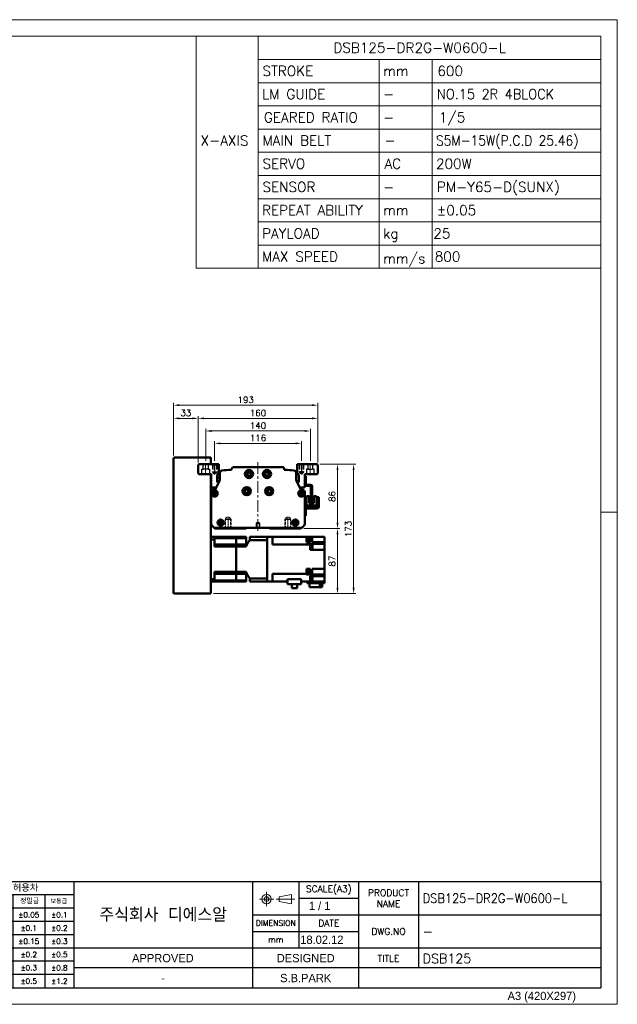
# Model space of a CAD drawing. Header units: millimetres. Extents: x 46891 to 50409, y 6223 to 9846.
# Tile 5 of 5: x 49610 to 50409, y 8529 to 9846. Entities that reach past the tile are written whole.
import ezdxf
from ezdxf.enums import TextEntityAlignment as Align

# ---------------------------------------------------------------- set-up
doc = ezdxf.new("R2010")
doc.units = ezdxf.units.MM
doc.header["$LTSCALE"] = 0.5
for name, pattern in [('CENTER', [50.8, 31.75, -6.35, 6.35, -6.35]), ('HIDDEN', [9.525, 6.35, -3.175]), ('HIDDENX2', [19.05, 12.7, -6.35])]:
    doc.linetypes.add(name, pattern=pattern)
doc.layers.get('0').update_dxf_attribs({"lineweight": 20})
for name, color, linetype, lineweight in [('1', 1, 'CENTER', 13), ('4', 4, 'Continuous', 13), ('외형선(ISO)', 7, 'Continuous', 50)]:
    doc.layers.add(name, color=color, linetype=linetype, lineweight=lineweight)
for name, color, linetype in [('2', 2, 'HIDDENX2'), ('3', 3, 'Continuous'), ('C', 1, 'CENTER')]:
    doc.layers.add(name, color=color, linetype=linetype)
doc.styles.add('ACISOGDT', font='amgdt.shx')
doc.styles.add('DSR TEXT', font='romans.shx', dxfattribs={"bigfont": 'whgtxt.shx'})
doc.styles.get("Standard").update_dxf_attribs({"font": 'romans.shx', "bigfont": 'whgtxt.shx'})
doc.dimstyles.new('DSR', dxfattribs={"dimscale": 2, "dimtxt": 3, "dimasz": 3, "dimexe": 0.5, "dimexo": 0.5, "dimgap": 0.5, "dimtad": 1, "dimdsep": 46, "dimtxsty": 'Standard', "dimcen": 2.5, "dimclrd": 4, "dimclre": 4, "dimclrt": 2, "dimadec": 0, "dimazin": 2, "dimtfac": 1, "dimtmove": 0, "dimatfit": 3, "dimfxl": 0, "dimlwd": -1, "dimlwe": -1, "dimarcsym": 0})

# ---------------------------------------------------------------- blocks, each defined once
blk = doc.blocks.new('A$C13F00394')
for p, q in [((109.11, 28.14), (105.34, 27.43)), ((105.34, 27.43), (105.34, 26.01)), ((109.11, 25.3), (109.11, 28.14)), ((-202.34, 25.67), (-191.42, 25.67)), ((-202.34, 25.3), (-191.42, 25.3)), ((105.34, 26.01), (109.11, 25.3))]:
    blk.add_line(p, q)
for radius in [1.42, 0.71]:
    blk.add_circle((101.56, 26.76), radius)
at = {"layer": '1'}
for p, q in [((103.69, 26.76), (99.44, 26.76)), ((101.56, 28.89), (101.56, 24.63)), ((104.41, 26.76), (110.04, 26.76))]:
    blk.add_line(p, q, dxfattribs=at)
at = {"layer": '3'}
for p, q in [((0, 32), (-207.68, 32)), ((0, 32), (202.32, 32)), ((0, 32), (0, 0)), ((43.43, 32), (43.43, 0)), ((97.32, 32), (97.32, 12)), ((111.32, 32), (111.32, 12)), ((129.32, 32), (129.32, 0)), ((147.32, 32), (147.32, 6)), ((202.32, 32), (202.32, 0)), ((0, 28), (25, 24)), ((43.43, 28), (0, 28)), ((25, 28), (25, 0)), ((34.7, 28), (34.7, 0)), ((111.32, 27), (129.32, 27)), ((43.43, 24), (0, 24)), ((97.32, 22), (202.32, 22)), ((43.43, 20), (0, 20)), ((43.43, 16), (0, 16)), ((97.32, 17), (129.32, 17)), ((0, 12), (129.32, 12)), ((97.32, 12), (97.32, 0)), ((129.32, 12), (202.32, 12)), ((43.43, 8), (0, 8)), ((97.32, 6), (43.43, 6)), ((129.32, 6), (97.32, 6)), ((202.32, 6), (129.32, 6)), ((43.43, 4), (0, 4)), ((0, 0), (202.32, 0))]:
    blk.add_line(p, q, dxfattribs=at)
at = {"color": 0, "style": 'DSR TEXT'}
for s, height, p in [('조립 치수 허용차', 2, (11.97, 29.02)), ('등급', 1.5, (20.77, 25.52)), ('정밀급', 1.5, (27.18, 25.37)), ('보통급', 1.3, (36.41, 25.38)), ('치수 구분', 1.5, (0.69, 24.78)), (' 0.5 초과 6 이하', 1.6, (0.56, 21.19)), (' 6 초과 30 이하', 1.6, (0.49, 17.19)), (' 30 초과 120 이하', 1.6, (0.49, 13.19)), (' 120 초과 315 이하', 1.6, (0.49, 9.19)), (' 315 초과 1000 이하', 1.6, (0.49, 5.19)), (' 1000 초과 2000 이하', 1.6, (0.49, 1.19))]:
    blk.add_text(s, height=height, dxfattribs=at).set_placement(p)
at = {"color": 7, "style": 'ACISOGDT'}
for s, p in [('APPROVED', (70.28, 8.93)), ('DESIGNED', (113.35, 8.93))]:
    blk.add_text(s, height=2.5, dxfattribs=at).set_placement(p, align=Align.MIDDLE_CENTER)
at = {"color": 7, "attachment_point": 5, "style": 'DSR TEXT'}
for s, insert, char_height in [('SCALE(A3)', (120.32, 29.5), 2), ('PRODUCT\\PNAME', (138.32, 27), 2), ('주식회사 디에스알', (70.37, 22), 4.2), ('DIMENSION', (104.32, 19.5), 1.7), ('DATE', (120.32, 19.5), 2), ('DWG.NO', (138.32, 17), 2), ('mm', (104.32, 14.5), 1.8), ('TITLE', (138.32, 8.83), 2)]:
    blk.add_mtext(s, dxfattribs=dict(at, insert=insert, char_height=char_height))
at = {"color": 0, "char_height": 1.6, "attachment_point": 5, "style": 'DSR TEXT'}
for s, insert in [('%%P0.05', (29.85, 22)), ('%%P0.1', (39.07, 22)), ('%%P0.1', (29.85, 18)), ('%%P0.2', (39.07, 18)), ('%%P0.15', (29.85, 14)), ('%%P0.3', (39.07, 14)), ('%%P0.2', (29.85, 10)), ('%%P0.5', (39.07, 10)), ('%%P0.3', (29.85, 6)), ('%%P0.8', (39.07, 6)), ('%%P0.5', (29.85, 2)), ('%%P1.2', (39.07, 2))]:
    blk.add_mtext(s, dxfattribs=dict(at, insert=insert))
at = {"layer": '4', "color": 0, "style": 'DSR TEXT'}
blk.add_text('NOTE', height=3, dxfattribs=at).set_placement((-202.39, 26.38))
blk = doc.blocks.new('A$C1C1952E1')
for p, q in [((293, 292), (293, 222)), ((311.67, 292), (311.67, 222)), ((311.67, 285), (415, 285)), ((348.18, 285), (348.18, 222)), ((364.13, 285), (364.13, 222)), ((311.67, 278), (415, 278)), ((311.67, 271), (415, 271)), ((311.67, 264), (415, 264)), ((311.67, 257), (415, 257)), ((311.67, 250), (415, 250)), ((311.67, 243), (415, 243)), ((311.67, 236), (415, 236)), ((311.67, 229), (415, 229)), ((293, 222), (415, 222))]:
    blk.add_line(p, q)
at = {"color": 1}
blk.add_lwpolyline([(0, 0), (420, 0), (420, 297), (0, 297)], close=True, dxfattribs=at)
at = {"color": 3}
blk.add_lwpolyline([(5, 5), (415, 5), (415, 292), (5, 292)], close=True, dxfattribs=at)
at = {"color": 7, "style": 'ACISOGDT'}
blk.add_text('A3 (420X297)', height=2.5, dxfattribs=at).set_placement((386.91, 1.28))
blk = doc.blocks.new('t8')
at = {"color": 2, "linetype": 'HIDDEN'}
for p, q in [((-4, 0), (-4, -12)), ((-3.4, -0.6), (-4, 0)), ((3.4, -0.6), (4, 0)), ((4, 0), (4, -12)), ((-4, -12), (4, -12)), ((-4, -12), (-3.4, -13)), ((-3.4, -0.6), (3.4, -0.6)), ((-3.4, -0.6), (-3.4, -14)), ((3.4, -0.6), (3.4, -14)), ((4, -12), (3.4, -13)), ((-3.4, -14), (3.4, -14)), ((-3.4, -14), (0, -16)), ((3.4, -14), (0, -16))]:
    blk.add_line(p, q, dxfattribs=at)
at = {"color": 1, "linetype": 'CENTER'}
blk.add_line((0, 1.4), (0, -17.1), dxfattribs=at)
blk = doc.blocks.new('*D108')
at = {"color": 1, "linetype": 'ByBlock'}
for p, q in [((49870.9, 9256.2), (49870.9, 9282.4)), ((49979.1, 9279.4), (49878.7, 9279.4)), ((49986.9, 9256.2), (49986.9, 9282.4))]:
    blk.add_line(p, q, dxfattribs=at)
at = {"color": 1}
for points in [[(49878.7, 9280.7), (49878.7, 9278.1), (49870.9, 9279.4)], [(49979.1, 9280.7), (49979.1, 9278.1), (49986.9, 9279.4)]]:
    blk.add_solid(points, dxfattribs=at)
at = {"layer": 'Defpoints', "color": 0}
for p in [(49870.9, 9279.4), (49870.9, 9252.6), (49986.9, 9252.6)]:
    blk.add_point(p, dxfattribs=at)
at = {"color": 3, "insert": (49928.9, 9286.6), "char_height": 8.4, "attachment_point": 5, "style": 'DSR TEXT'}
blk.add_mtext('116', dxfattribs=at)
blk = doc.blocks.new('*D109')
at = {"color": 1, "linetype": 'ByBlock'}
for p, q in [((49858.9, 9256), (49858.9, 9299)), ((49991.1, 9296), (49866.7, 9296)), ((49998.9, 9256), (49998.9, 9299))]:
    blk.add_line(p, q, dxfattribs=at)
at = {"color": 1}
for points in [[(49866.7, 9297.3), (49866.7, 9294.7), (49858.9, 9296)], [(49991.1, 9297.3), (49991.1, 9294.7), (49998.9, 9296)]]:
    blk.add_solid(points, dxfattribs=at)
at = {"layer": 'Defpoints', "color": 0}
for p in [(49858.9, 9296), (49858.9, 9252.4), (49998.9, 9252.4)]:
    blk.add_point(p, dxfattribs=at)
at = {"color": 3, "insert": (49928.9, 9303.2), "char_height": 8.4, "attachment_point": 5, "style": 'DSR TEXT'}
blk.add_mtext('140', dxfattribs=at)
blk = doc.blocks.new('*D110')
at = {"color": 1, "linetype": 'ByBlock'}
for p, q in [((49848.9, 9254), (49848.9, 9315.9)), ((50008.9, 9254), (50008.9, 9315.9)), ((49856.7, 9312.9), (50001.1, 9312.9))]:
    blk.add_line(p, q, dxfattribs=at)
at = {"color": 1}
for points in [[(49856.7, 9314.2), (49856.7, 9311.6), (49848.9, 9312.9)], [(50001.1, 9314.2), (50001.1, 9311.6), (50008.9, 9312.9)]]:
    blk.add_solid(points, dxfattribs=at)
at = {"layer": 'Defpoints', "color": 0}
for p in [(50008.9, 9312.9), (49848.9, 9250.4), (50008.9, 9250.4)]:
    blk.add_point(p, dxfattribs=at)
at = {"color": 3, "insert": (49928.9, 9320.1), "char_height": 8.4, "attachment_point": 5, "style": 'DSR TEXT'}
blk.add_mtext('160', dxfattribs=at)
blk = doc.blocks.new('*D111')
at = {"color": 1, "linetype": 'ByBlock'}
for p, q in [((49815.9, 9263), (49815.9, 9315.9)), ((49848.9, 9254), (49848.9, 9315.9)), ((49841.1, 9312.9), (49823.7, 9312.9))]:
    blk.add_line(p, q, dxfattribs=at)
at = {"color": 1}
for points in [[(49823.7, 9314.2), (49823.7, 9311.6), (49815.9, 9312.9)], [(49841.1, 9314.2), (49841.1, 9311.6), (49848.9, 9312.9)]]:
    blk.add_solid(points, dxfattribs=at)
at = {"layer": 'Defpoints', "color": 0}
for p in [(49815.9, 9312.9), (49815.9, 9259.4), (49848.9, 9250.4)]:
    blk.add_point(p, dxfattribs=at)
at = {"color": 3, "insert": (49832.4, 9320.1), "char_height": 8.4, "attachment_point": 5, "style": 'DSR TEXT'}
blk.add_mtext('33', dxfattribs=at)
blk = doc.blocks.new('*D112')
at = {"color": 1, "linetype": 'ByBlock'}
for p, q in [((49815.9, 9263), (49815.9, 9333.5)), ((49823.7, 9330.5), (50001.1, 9330.5)), ((50008.9, 9254), (50008.9, 9333.5))]:
    blk.add_line(p, q, dxfattribs=at)
at = {"color": 1}
for points in [[(49823.7, 9331.8), (49823.7, 9329.2), (49815.9, 9330.5)], [(50001.1, 9331.8), (50001.1, 9329.2), (50008.9, 9330.5)]]:
    blk.add_solid(points, dxfattribs=at)
at = {"layer": 'Defpoints', "color": 0}
for p in [(50008.9, 9330.5), (49815.9, 9259.4), (50008.9, 9250.4)]:
    blk.add_point(p, dxfattribs=at)
at = {"color": 3, "insert": (49912.4, 9337.7), "char_height": 8.4, "attachment_point": 5, "style": 'DSR TEXT'}
blk.add_mtext('193', dxfattribs=at)
blk = doc.blocks.new('*D113')
at = {"color": 1, "linetype": 'ByBlock'}
for p, q in [((50011.5, 9251.4), (50038.2, 9251.4)), ((50035.2, 9243.6), (50035.2, 9173.2)), ((49990, 9165.4), (50038.2, 9165.4))]:
    blk.add_line(p, q, dxfattribs=at)
at = {"color": 1}
for points in [[(50033.9, 9243.6), (50036.5, 9243.6), (50035.2, 9251.4)], [(50033.9, 9173.2), (50036.5, 9173.2), (50035.2, 9165.4)]]:
    blk.add_solid(points, dxfattribs=at)
at = {"layer": 'Defpoints', "color": 0}
for p in [(50007.9, 9251.4), (49986.4, 9165.4), (50035.2, 9165.4)]:
    blk.add_point(p, dxfattribs=at)
at = {"color": 3, "insert": (50028, 9208.4), "char_height": 8.4, "attachment_point": 5, "rotation": 90, "style": 'DSR TEXT'}
blk.add_mtext('86', dxfattribs=at)
blk = doc.blocks.new('*D114')
at = {"color": 1, "linetype": 'ByBlock'}
for p, q in [((49990, 9165.4), (50038.2, 9165.4)), ((50035.2, 9086.2), (50035.2, 9157.6)), ((49869.5, 9078.4), (50038.2, 9078.4))]:
    blk.add_line(p, q, dxfattribs=at)
at = {"color": 1}
for points in [[(50033.9, 9157.6), (50036.5, 9157.6), (50035.2, 9165.4)], [(50033.9, 9086.2), (50036.5, 9086.2), (50035.2, 9078.4)]]:
    blk.add_solid(points, dxfattribs=at)
at = {"layer": 'Defpoints', "color": 0}
for p in [(49986.4, 9165.4), (50035.2, 9165.4), (49865.9, 9078.4)]:
    blk.add_point(p, dxfattribs=at)
at = {"color": 3, "insert": (50028, 9121.9), "char_height": 8.4, "attachment_point": 5, "rotation": 90, "style": 'DSR TEXT'}
blk.add_mtext('87', dxfattribs=at)
blk = doc.blocks.new('*D115')
at = {"color": 1, "linetype": 'ByBlock'}
for p, q in [((50011.5, 9251.4), (50059.8, 9251.4)), ((50056.8, 9243.6), (50056.8, 9086.2)), ((49869.5, 9078.4), (50059.8, 9078.4))]:
    blk.add_line(p, q, dxfattribs=at)
at = {"color": 1}
for points in [[(50055.5, 9243.6), (50058.1, 9243.6), (50056.8, 9251.4)], [(50055.5, 9086.2), (50058.1, 9086.2), (50056.8, 9078.4)]]:
    blk.add_solid(points, dxfattribs=at)
at = {"layer": 'Defpoints', "color": 0}
for p in [(50007.9, 9251.4), (49865.9, 9078.4), (50056.8, 9078.4)]:
    blk.add_point(p, dxfattribs=at)
at = {"color": 3, "insert": (50049.6, 9164.9), "char_height": 8.4, "attachment_point": 5, "rotation": 90, "style": 'DSR TEXT'}
blk.add_mtext('173', dxfattribs=at)

msp = doc.modelspace()

# ---------------------------------------------------------------- linework, layer by layer
at = {"color": 1}
msp.add_line((50409.47044, 9187.62806), (50387.29426, 9187.62806), dxfattribs=at)
at = {"layer": '1'}
for p, q in [((49858.85933, 9252.43953), (49858.85933, 9237.43953)), ((49928.85933, 9254.43953), (49928.85933, 9161.43953)), ((49998.85933, 9252.43953), (49998.85933, 9237.43953))]:
    msp.add_line(p, q, dxfattribs=at)
at = {"layer": '2'}
for p, q in [((49855.55933, 9244.93953), (49855.55933, 9251.43953)), ((49862.15933, 9251.43953), (49862.15933, 9244.93953)), ((49867.85933, 9251.43953), (49867.85933, 9241.43953)), ((49868.35933, 9250.93953), (49867.85933, 9251.43953)), ((49868.35933, 9250.93953), (49868.35933, 9239.93953)), ((49868.35933, 9250.93953), (49873.35933, 9250.93953)), ((49873.35933, 9250.93953), (49873.85933, 9251.43953)), ((49873.35933, 9250.93953), (49873.35933, 9239.93953)), ((49873.85933, 9251.43953), (49873.85933, 9241.43953)), ((49983.85933, 9251.43953), (49983.85933, 9241.43953)), ((49984.35933, 9250.93953), (49983.85933, 9251.43953)), ((49984.35933, 9250.93953), (49984.35933, 9239.93953)), ((49989.35933, 9250.93953), (49984.35933, 9250.93953)), ((49989.35933, 9250.93953), (49989.85933, 9251.43953)), ((49989.35933, 9250.93953), (49989.35933, 9239.93953)), ((49989.85933, 9251.43953), (49989.85933, 9241.43953)), ((49995.55933, 9251.43953), (49995.55933, 9244.93953)), ((50002.15933, 9244.93953), (50002.15933, 9251.43953)), ((49853.60933, 9238.43953), (49853.60933, 9244.93953)), ((49853.60933, 9244.93953), (49855.55933, 9244.93953)), ((49862.15933, 9244.93953), (49855.55933, 9244.93953)), ((49862.15933, 9244.93953), (49864.10933, 9244.93953)), ((49864.10933, 9244.93953), (49864.10933, 9238.43953)), ((49867.85933, 9241.43953), (49873.85933, 9241.43953)), ((49867.85933, 9241.43953), (49868.35933, 9240.57351)), ((49868.35933, 9239.93953), (49870.85933, 9238.49616)), ((49868.35933, 9239.93953), (49873.35933, 9239.93953)), ((49873.35933, 9239.93953), (49870.85933, 9238.49616)), ((49873.85933, 9241.43953), (49873.35933, 9240.57351)), ((49989.85933, 9241.43953), (49983.85933, 9241.43953)), ((49983.85933, 9241.43953), (49984.35933, 9240.57351)), ((49989.35933, 9239.93953), (49984.35933, 9239.93953)), ((49984.35933, 9239.93953), (49986.85933, 9238.49616)), ((49989.35933, 9239.93953), (49986.85933, 9238.49616)), ((49989.85933, 9241.43953), (49989.35933, 9240.57351)), ((49995.55933, 9244.93953), (49993.60933, 9244.93953)), ((49993.60933, 9244.93953), (49993.60933, 9238.43953)), ((49995.55933, 9244.93953), (50002.15933, 9244.93953)), ((50004.10933, 9244.93953), (50002.15933, 9244.93953)), ((50004.10933, 9238.43953), (50004.10933, 9244.93953)), ((49928.85933, 9173.94168), (49926.35933, 9172.43953)), ((49926.35933, 9172.43953), (49926.35933, 9166.43953)), ((49931.35933, 9172.43953), (49926.35933, 9172.43953)), ((49931.35933, 9172.43953), (49928.85933, 9173.94168)), ((49931.35933, 9166.43953), (49931.35933, 9172.43953)), ((49926.35933, 9166.43953), (49931.35933, 9166.43953))]:
    msp.add_line(p, q, dxfattribs=at)
at = {"layer": '3'}
for p in [(50387.29426, 8693.09925), (49489.96857, 8551.1717)]:
    msp.add_line(p, (50387.29426, 8551.1717), dxfattribs=at)
at = {"layer": 'C'}
for p, q in [((49870.85933, 9252.59086), (49870.85933, 9237.61128)), ((49986.85933, 9252.59086), (49986.85933, 9237.61128))]:
    msp.add_line(p, q, dxfattribs=at)
at = {"layer": '외형선(ISO)'}
for p, q in [((49816.85933, 9260.43953), (49865.85933, 9260.43953)), ((49865.85933, 9259.43953), (49865.85933, 9260.43953)), ((49815.85933, 9079.43953), (49815.85933, 9259.43953)), ((49848.85933, 9250.43953), (49849.85933, 9251.43953)), ((49848.85933, 9239.43953), (49848.85933, 9250.43953)), ((49849.85933, 9251.43953), (49876.35933, 9251.43953)), ((49865.85933, 9251.43953), (49865.85933, 9259.43953)), ((49876.35933, 9251.43953), (49876.35933, 9239.96835)), ((49895.63192, 9247.43953), (49962.08674, 9247.43953)), ((49981.35933, 9239.96835), (49981.35933, 9251.43953)), ((49981.35933, 9251.43953), (50007.85933, 9251.43953)), ((50007.85933, 9251.43953), (50008.85933, 9250.43953)), ((50008.85933, 9250.43953), (50008.85933, 9239.43953)), ((49849.85933, 9238.43953), (49848.85933, 9239.43953)), ((49865.35933, 9238.43953), (49849.85933, 9238.43953)), ((49865.85933, 9079.43953), (49865.85933, 9238.30556)), ((49866.35933, 9236.43953), (49865.85933, 9236.43953)), ((49866.35933, 9230.93953), (49866.35933, 9237.43953)), ((49874.35933, 9235.96835), (49874.35933, 9227.93953)), ((49877.85933, 9231.53772), (49877.85933, 9240.10202)), ((49893.63192, 9244.65501), (49893.63192, 9245.43953)), ((49964.08674, 9245.43953), (49964.08674, 9244.65501)), ((49979.85933, 9240.10202), (49979.85933, 9231.53772)), ((49983.35933, 9227.93953), (49983.35933, 9235.96835)), ((49991.35933, 9237.43953), (49991.35933, 9230.93953)), ((49991.35933, 9235.43953), (49992.95933, 9235.43953)), ((50007.85933, 9238.43953), (49992.35933, 9238.43953)), ((49992.95933, 9235.43953), (49992.95933, 9224.03953)), ((50008.85933, 9239.43953), (50007.85933, 9238.43953)), ((49866.85933, 9230.43953), (49866.35933, 9230.93953)), ((49866.35933, 9229.93953), (49866.85933, 9230.43953)), ((49866.35933, 9228.93953), (49866.35933, 9229.93953)), ((49866.85933, 9228.43953), (49866.35933, 9228.93953)), ((49866.35933, 9227.93953), (49866.85933, 9228.43953)), ((49866.35933, 9226.93953), (49866.35933, 9227.93953)), ((49866.85933, 9226.43953), (49866.35933, 9226.93953)), ((49866.35933, 9225.93953), (49866.85933, 9226.43953)), ((49866.35933, 9221.43953), (49866.35933, 9225.93953)), ((49872.12746, 9218.02048), (49877.39913, 9229.44243)), ((49874.35933, 9233.43953), (49877.85933, 9233.43953)), ((49874.85933, 9227.43953), (49876.47471, 9227.43953)), ((49980.31953, 9229.44243), (49985.5912, 9218.02048)), ((49981.24395, 9227.43953), (49982.85933, 9227.43953)), ((49991.35933, 9230.93953), (49990.85933, 9230.43953)), ((49990.85933, 9230.43953), (49991.35933, 9229.93953)), ((49991.35933, 9228.93953), (49990.85933, 9228.43953)), ((49990.85933, 9228.43953), (49991.35933, 9227.93953)), ((49991.35933, 9226.93953), (49990.85933, 9226.43953)), ((49990.85933, 9226.43953), (49991.35933, 9225.93953)), ((49991.35933, 9229.93953), (49991.35933, 9230.93953)), ((49991.35933, 9229.93953), (49991.35933, 9228.93953)), ((49991.35933, 9227.93953), (49991.35933, 9228.93953)), ((49991.35933, 9227.93953), (49991.35933, 9226.93953)), ((49991.35933, 9225.93953), (49991.35933, 9226.93953)), ((49991.35933, 9225.93953), (49991.35933, 9221.43953)), ((49992.95933, 9224.03953), (49991.41973, 9224.03953)), ((49999.25933, 9224.03953), (49993.45933, 9224.03953)), ((49993.45933, 9222.43953), (49999.25933, 9222.43953)), ((49999.75933, 9221.93953), (49999.75933, 9202.43953)), ((50001.35933, 9202.43953), (50001.35933, 9221.93953)), ((49866.35933, 9171.68217), (49866.35933, 9214.43953)), ((49871.85933, 9220.43953), (49867.35933, 9220.43953)), ((49869.35933, 9217.43953), (49871.2195, 9217.43953)), ((49915.85933, 9216.8693), (49915.85933, 9214.00977)), ((49941.85933, 9216.8693), (49941.85933, 9214.00977)), ((49990.35933, 9220.43953), (49985.85933, 9220.43953)), ((49986.49916, 9217.43953), (49988.35933, 9217.43953)), ((49991.35933, 9214.43953), (49991.35933, 9171.68217)), ((49993.6593, 9208.93966), (49997.3593, 9208.93967)), ((49993.65932, 9196.53966), (49993.6593, 9208.93966)), ((49997.3593, 9208.93967), (49997.35932, 9199.53967)), ((50003.3593, 9208.93968), (50007.0593, 9208.93968)), ((50003.35932, 9199.53968), (50003.3593, 9208.93968)), ((50007.0593, 9208.93968), (50007.05932, 9196.53968)), ((49993.65932, 9196.53966), (49993.65933, 9194.03966)), ((49993.65932, 9196.53966), (49995.65932, 9196.53966)), ((49995.65932, 9196.53966), (50005.05932, 9196.53968)), ((50003.35931, 9200.53968), (49997.35931, 9200.53967)), ((49997.35931, 9200.23967), (50003.35931, 9200.23968)), ((50003.35932, 9199.53968), (49997.35932, 9199.53967)), ((49999.75933, 9202.43953), (50001.35933, 9202.43953)), ((50005.05932, 9196.53968), (50007.05932, 9196.53968)), ((50007.05933, 9194.03968), (50007.05932, 9196.53968)), ((50008.75928, 9207.43969), (50010.35928, 9207.43969)), ((50008.75928, 9207.43969), (50008.75929, 9204.43969)), ((50008.75931, 9194.53969), (50008.75929, 9204.43969)), ((50010.35929, 9204.43969), (50010.35928, 9207.43969)), ((50010.35929, 9204.43969), (50010.35931, 9194.43969)), ((49865.85933, 9189.43953), (49866.35933, 9189.43953)), ((49992.95933, 9182.43966), (49991.35933, 9182.43965)), ((49992.95931, 9191.93966), (49992.95932, 9185.43966)), ((49992.95933, 9182.43966), (49992.95932, 9185.43966)), ((49993.35931, 9194.03966), (50008.25931, 9194.03969)), ((50008.35931, 9192.43969), (49993.45931, 9192.43966)), ((49870.35933, 9166.43953), (49867.23801, 9169.56085)), ((49990.48065, 9169.56085), (49987.35933, 9166.43953)), ((49871.35933, 9165.43953), (49870.35933, 9166.43953)), ((49987.35933, 9166.43953), (49870.35933, 9166.43953)), ((49912.85933, 9165.43953), (49871.35933, 9165.43953)), ((49913.71288, 9166.29309), (49912.85933, 9165.43953)), ((49944.85933, 9165.43953), (49944.00578, 9166.29309)), ((49986.35933, 9165.43953), (49944.85933, 9165.43953)), ((49987.35933, 9166.43953), (49986.35933, 9165.43953)), ((49865.85933, 9154.43953), (49870.85933, 9154.43953)), ((49865.85933, 9150.89705), (49870.85933, 9150.89705)), ((49870.85933, 9154.43953), (49870.85933, 9150.89705)), ((49899.85933, 9154.43953), (49870.85933, 9154.43953)), ((49870.85933, 9152.72712), (49899.85933, 9152.72712)), ((49870.85933, 9141.47626), (49870.85933, 9150.89705)), ((49870.85933, 9144.18953), (49899.85933, 9144.18953)), ((49899.85933, 9152.72712), (49899.85933, 9154.43953)), ((49899.85933, 9154.43953), (49899.85933, 9152.72712)), ((49899.85933, 9154.43953), (49912.85933, 9154.43953)), ((49899.85933, 9149.18953), (49899.85933, 9152.72712)), ((49899.85933, 9149.18953), (49899.85933, 9152.72712)), ((49899.85933, 9152.72712), (49912.85933, 9152.72712)), ((49899.85933, 9144.18953), (49899.85933, 9149.18953)), ((49899.85933, 9144.18953), (49899.85933, 9149.18953)), ((49899.85933, 9141.47626), (49899.85933, 9144.18953)), ((49899.85933, 9144.18953), (49899.85933, 9141.47626)), ((49899.85933, 9144.18953), (49912.85933, 9144.18953)), ((49912.85933, 9154.43953), (49912.85933, 9152.72712)), ((49912.85933, 9144.18953), (49912.85933, 9152.72712)), ((49912.85933, 9144.18953), (49912.85933, 9141.47626)), ((49917.85933, 9154.43953), (49917.85933, 9150.13486)), ((49917.85933, 9154.43953), (49941.35933, 9154.43953)), ((49917.85933, 9150.13486), (49941.35933, 9150.13486)), ((49941.35933, 9154.43953), (49948.35933, 9154.43953)), ((49941.35933, 9154.43953), (49941.35933, 9154.43506)), ((49941.35933, 9154.43506), (49941.35933, 9150.14008)), ((49941.35933, 9150.14008), (49941.35933, 9150.13486)), ((49941.35933, 9098.7442), (49941.35933, 9150.13486)), ((49941.35933, 9149.93953), (49941.35933, 9098.93953)), ((49948.35933, 9149.93953), (49948.35933, 9154.43953)), ((49948.35933, 9154.43953), (49993.95933, 9154.43953)), ((49948.35933, 9143.9989), (49948.35933, 9149.93953)), ((49948.35933, 9143.9989), (49998.45933, 9143.9989)), ((49993.95933, 9154.47445), (49993.95933, 9154.43953)), ((49993.95933, 9154.47445), (49994.65933, 9154.47445)), ((49993.95933, 9148.87955), (49993.95933, 9154.43953)), ((49993.95933, 9148.87955), (49993.95933, 9147.43953)), ((49993.95933, 9148.57445), (49994.65933, 9148.57445)), ((49993.95933, 9147.43953), (49998.45933, 9147.43953)), ((49994.65933, 9148.57445), (49994.65933, 9154.47445)), ((49998.45933, 9154.43953), (49994.65933, 9154.43953)), ((49994.65933, 9154.32445), (49996.65933, 9154.32445)), ((49994.65933, 9148.72445), (49996.65933, 9148.72445)), ((49996.65933, 9148.72445), (49996.65933, 9154.32445)), ((49998.45933, 9154.43953), (50001.45933, 9154.43953)), ((49998.45933, 9154.43953), (49998.45933, 9148.87955)), ((49998.45933, 9147.43953), (49998.45933, 9148.87955)), ((49998.45933, 9144.94761), (50017.95933, 9144.94761)), ((49998.45933, 9144.94761), (49998.45933, 9144.39821)), ((49998.45933, 9143.9989), (49998.45933, 9144.39821)), ((49998.45933, 9143.9989), (49998.45933, 9136.93953)), ((49998.45933, 9143.73549), (49998.95933, 9143.73549)), ((49998.95933, 9137.73549), (49998.95933, 9143.73549)), ((49998.95933, 9143.68549), (49999.65933, 9143.68549)), ((49999.65933, 9137.78549), (49999.65933, 9143.68549)), ((49999.65933, 9143.53549), (50001.65933, 9143.53549)), ((50017.95933, 9154.43953), (50001.45933, 9154.43953)), ((50001.45933, 9148.87955), (50001.45933, 9154.43953)), ((50001.45933, 9148.87955), (50001.45933, 9147.43953)), ((50001.45933, 9147.43953), (50017.95933, 9147.43953)), ((50001.65933, 9137.93549), (50001.65933, 9143.53549)), ((50017.95933, 9150.93953), (50017.95933, 9154.43953)), ((50017.95933, 9150.93953), (50017.95933, 9147.43953)), ((50017.95933, 9147.43953), (50017.95933, 9144.94761)), ((50017.95933, 9140.43953), (50017.95933, 9144.94761)), ((49899.85933, 9141.47626), (49870.85933, 9141.47626)), ((49899.85933, 9107.40281), (49899.85933, 9141.47626)), ((49899.85933, 9107.40281), (49899.85933, 9141.47626)), ((49899.85933, 9141.47626), (49912.85933, 9141.47626)), ((49998.45933, 9137.73549), (49998.95933, 9137.73549)), ((49998.45933, 9136.93953), (50017.95933, 9136.93953)), ((49998.95933, 9137.78549), (49999.65933, 9137.78549)), ((49999.65933, 9137.93549), (50001.65933, 9137.93549)), ((50017.95933, 9140.43953), (50017.95933, 9136.93953)), ((50017.95933, 9111.63953), (50017.95933, 9136.93953)), ((49870.85933, 9097.98202), (49870.85933, 9107.40281)), ((49899.85933, 9107.40281), (49870.85933, 9107.40281)), ((49870.85933, 9104.68953), (49899.85933, 9104.68953)), ((49899.85933, 9104.68953), (49899.85933, 9107.40281)), ((49899.85933, 9107.40281), (49899.85933, 9104.68953)), ((49899.85933, 9107.40281), (49912.85933, 9107.40281)), ((49899.85933, 9099.68953), (49899.85933, 9104.68953)), ((49899.85933, 9099.68953), (49899.85933, 9104.68953)), ((49899.85933, 9104.68953), (49912.85933, 9104.68953)), ((49912.85933, 9107.40281), (49912.85933, 9104.68953)), ((49912.85933, 9104.68953), (49912.85933, 9096.15195)), ((49948.35933, 9104.88016), (49993.95933, 9104.88016)), ((49948.35933, 9104.88016), (49948.35933, 9098.93953)), ((49993.95933, 9111.63953), (49998.45933, 9111.63953)), ((49993.95933, 9108.22932), (49993.95933, 9111.63953)), ((49993.95933, 9110.72678), (49994.65933, 9110.72678)), ((49993.95933, 9108.22932), (49993.95933, 9107.32425)), ((49993.95933, 9104.88016), (49993.95933, 9107.32425)), ((49993.95933, 9104.48086), (49993.95933, 9104.88016)), ((49993.95933, 9104.82678), (49994.65933, 9104.82678)), ((49993.95933, 9104.48086), (49993.95933, 9104.16091)), ((49998.45933, 9104.16091), (49993.95933, 9104.16091)), ((49994.65933, 9104.82678), (49994.65933, 9110.72678)), ((49994.65933, 9110.57678), (49996.65933, 9110.57678)), ((49994.65933, 9104.97678), (49996.65933, 9104.97678)), ((49996.65933, 9104.97678), (49996.65933, 9110.57678)), ((49998.45933, 9111.63953), (49998.45933, 9104.88016)), ((50001.45933, 9104.88016), (49998.45933, 9104.88016)), ((49998.45933, 9104.88016), (49998.45933, 9104.48086)), ((49998.45933, 9104.16091), (49998.45933, 9104.48086)), ((50017.95933, 9111.63953), (50001.45933, 9111.63953)), ((50001.45933, 9104.88016), (50001.45933, 9111.63953)), ((50001.45933, 9104.48086), (50001.45933, 9104.88016)), ((50001.45933, 9104.48086), (50001.45933, 9104.16091)), ((50017.95933, 9104.16091), (50001.45933, 9104.16091)), ((50017.95933, 9111.63953), (50017.95933, 9108.13953)), ((50017.95933, 9104.16091), (50017.95933, 9108.13953)), ((50017.95933, 9104.16091), (50017.95933, 9101.93953)), ((49865.85933, 9097.98202), (49870.85933, 9097.98202)), ((49865.85933, 9094.43953), (49870.85933, 9094.43953)), ((49870.85933, 9097.98202), (49870.85933, 9094.43953)), ((49870.85933, 9096.15195), (49899.85933, 9096.15195)), ((49899.85933, 9094.43953), (49870.85933, 9094.43953)), ((49899.85933, 9096.15195), (49899.85933, 9099.68953)), ((49899.85933, 9096.15195), (49899.85933, 9099.68953)), ((49899.85933, 9094.43953), (49899.85933, 9096.15195)), ((49899.85933, 9096.15195), (49899.85933, 9094.43953)), ((49899.85933, 9096.15195), (49912.85933, 9096.15195)), ((49899.85933, 9094.43953), (49912.85933, 9094.43953)), ((49912.85933, 9096.15195), (49912.85933, 9094.43953)), ((49917.85933, 9098.7442), (49917.85933, 9094.43953)), ((49917.85933, 9098.7442), (49941.35933, 9098.7442)), ((49917.85933, 9094.43953), (49941.35933, 9094.43953)), ((49941.35933, 9098.7442), (49941.35933, 9098.73898)), ((49941.35933, 9098.73898), (49941.35933, 9094.444)), ((49941.35933, 9094.444), (49941.35933, 9094.43953)), ((49948.35933, 9094.43953), (49941.35933, 9094.43953)), ((49948.35933, 9094.43953), (49948.35933, 9098.93953)), ((49948.35933, 9094.43953), (49968.25933, 9094.43953)), ((49986.60933, 9097.65086), (49968.25933, 9097.65086)), ((49968.25933, 9097.65086), (49968.25933, 9091.03953)), ((49968.25933, 9091.03953), (49986.60933, 9091.03953)), ((49974.03433, 9085.63953), (49974.03433, 9091.03953)), ((49981.48433, 9085.63953), (49981.48433, 9091.03953)), ((49986.60933, 9091.03953), (49986.60933, 9097.65086)), ((49998.45933, 9094.43953), (49986.60933, 9094.43953)), ((49993.95933, 9094.43953), (49993.95933, 9094.40462)), ((49993.95933, 9094.40462), (49994.45933, 9094.40462)), ((49994.45933, 9094.43953), (49994.45933, 9092.43953)), ((50017.95933, 9092.43953), (49994.45933, 9092.43953)), ((49997.75938, 9086.93953), (49997.75938, 9092.43953)), ((50017.95933, 9101.93953), (49998.45933, 9101.93953)), ((49998.45933, 9101.93953), (49998.45933, 9099.99951)), ((49998.45933, 9100.95083), (49998.95933, 9100.95083)), ((49998.45933, 9094.43953), (49998.45933, 9099.99951)), ((49998.45933, 9094.95083), (49998.95933, 9094.95083)), ((50017.95933, 9094.43953), (49998.45933, 9094.43953)), ((49998.95933, 9094.95083), (49998.95933, 9100.95083)), ((49998.95933, 9100.90083), (49999.65933, 9100.90083)), ((49998.95933, 9095.00083), (49999.65933, 9095.00083)), ((49999.65933, 9095.00083), (49999.65933, 9100.90083)), ((49999.65933, 9100.75083), (50001.65933, 9100.75083)), ((49999.65933, 9095.15083), (50001.65933, 9095.15083)), ((50001.65933, 9095.15083), (50001.65933, 9100.75083)), ((50011.58702, 9086.93953), (50011.58702, 9092.43953)), ((50014.55928, 9086.93953), (50014.55928, 9092.43953)), ((50017.95933, 9101.93953), (50017.95933, 9098.43953)), ((50017.95933, 9094.43953), (50017.95933, 9098.43953)), ((50017.95933, 9092.43953), (50017.95933, 9094.43953)), ((49865.85933, 9078.43953), (49816.85933, 9078.43953)), ((49865.85933, 9078.43953), (49865.85933, 9079.43953)), ((49981.48433, 9085.63953), (49974.03433, 9085.63953)), ((50011.58702, 9086.93953), (49997.75938, 9086.93953)), ((50014.55928, 9086.93953), (50011.58702, 9086.93953))]:
    msp.add_line(p, q, dxfattribs=at)
for centre, radius in [((49916.85933, 9238.43953), 5.5), ((49916.85933, 9238.43953), 3.3), ((49916.85933, 9238.43953), 2.4585), ((49940.85933, 9238.43953), 5.5), ((49940.85933, 9238.43953), 3.3), ((49940.85933, 9238.43953), 2.4585), ((49913.85933, 9215.43953), 5.5), ((49943.85933, 9215.43953), 5.5), ((49870.85933, 9212.43953), 4.25), ((49870.85933, 9212.43953), 2.25), ((49913.85933, 9215.43953), 3.3), ((49913.85933, 9215.43953), 2.4585), ((49943.85933, 9215.43953), 3.3), ((49943.85933, 9215.43953), 2.4585), ((49986.85933, 9212.43953), 4.25), ((49986.85933, 9212.43953), 2.25), ((49878.85933, 9173.43953), 4.25), ((49878.85933, 9173.43953), 2.25), ((49978.85933, 9173.43953), 4.25), ((49978.85933, 9173.43953), 2.25)]:
    msp.add_circle(centre, radius, dxfattribs=at)
for centre, radius, start, end in [((49816.85933, 9259.43953), 1, 90, 180), ((49895.63192, 9245.43953), 2, 90.00000001, 180), ((49962.08674, 9245.43953), 2, 0, 90.00000001), ((49865.35933, 9237.43953), 1, 0, 90), ((49879.35933, 9235.96835), 5, 126.86989765, 180), ((49880.85933, 9240.10202), 3, 95.57599889, 180), ((49928.85933, 8748.43953), 497, 94.11817749, 95.57599889), ((49893.13192, 9244.65501), 0.5, 274.11817763, 0), ((49964.58674, 9244.65501), 0.5, 180, 265.88182253), ((49928.85933, 8748.43953), 497, 84.42400113, 85.88182253), ((49976.85933, 9240.10202), 3, 0, 84.42400114), ((49978.35933, 9235.96835), 5, 0, 53.13010235), ((49992.35933, 9237.43953), 1, 90, 180), ((49867.35933, 9221.43953), 1, 180, 270), ((49874.85933, 9227.93953), 0.5, 180, 270), ((49872.85933, 9231.53772), 5, 335.22485944, 0), ((49984.85933, 9231.53772), 5, 180, 204.77514058), ((49982.85933, 9227.93953), 0.5, 270, 0), ((49990.35933, 9221.43953), 1, 270, 0), ((49993.45933, 9224.53953), 2.1, 180, 193.774147), ((49993.45933, 9224.53953), 2.1, 193.774147, 270), ((49993.45933, 9224.53953), 0.5, 180, 270), ((49999.25933, 9221.93953), 2.1, 0, 90), ((49999.25933, 9221.93953), 0.5, 0, 90), ((49869.35933, 9214.43953), 3, 90.00000001, 180), ((49870.85933, 9212.43953), 1.621, 36.950847, 323.04915397), ((49870.85933, 9212.43953), 1.5, 48.18968484, 311.8103164), ((49871.2195, 9218.43953), 1, 270.00000001, 335.22485944), ((49871.85933, 9217.43953), 3, 65.22491108, 90), ((49872.25933, 9214.00478), 0.6, 259.96251962, 324.85511582), ((49870.85933, 9212.43953), 1.621, 323.04915084, 36.95084491), ((49872.25933, 9210.87429), 0.6, 35.14488278, 100.03748085), ((49985.85933, 9217.43953), 3, 90, 114.775192), ((49985.45933, 9214.00478), 0.6, 215.14488717, 280.03748127), ((49985.45933, 9210.87429), 0.6, 79.96251962, 144.85511372), ((49986.85933, 9212.43953), 1.621, 216.950847, 143.04915388), ((49986.49916, 9218.43953), 1, 204.77514058, 270.00000001), ((49986.85933, 9212.43953), 1.5, 228.18968484, 131.8103164), ((49988.35933, 9214.43953), 3, 0, 90.00000001), ((50008.25931, 9194.53969), 0.5, 270.00011094, 0.00011094), ((49993.35931, 9192.03966), 2, 90.00011094, 179.75458606), ((49993.45931, 9191.93966), 0.5, 90.00011094, 180.00011094), ((50008.35931, 9194.43969), 2, 270.00011094, 0.00011094), ((49869.35933, 9171.68217), 3, 180, 225.00000001), ((49878.85933, 9173.43953), 1.621, 129.96149723, 50.03850277), ((49878.85933, 9173.43953), 1.6, 134.4153086, 45.5846914), ((49877.38964, 9174.93953), 0.5, 328.99692459, 55.46536904), ((49880.32902, 9174.93953), 0.5, 124.5346268, 211.00307541), ((49978.85933, 9173.43953), 1.621, 129.96149723, 50.03850277), ((49978.85933, 9173.43953), 1.6, 134.4153086, 45.5846914), ((49977.38964, 9174.93953), 0.5, 328.99692458, 55.46537103), ((49980.32902, 9174.93953), 0.5, 124.53462481, 211.00307541), ((49988.35933, 9171.68217), 3, 315.00000001, 0), ((49914.06644, 9165.93953), 0.5, 90, 135), ((49943.65222, 9165.93953), 0.5, 45, 90), ((49816.85933, 9079.43953), 1, 180, 270)]:
    msp.add_arc(centre, radius, start, end, dxfattribs=at)
for points, knots in [([(49872.15475, 9213.41396), (49872.10911, 9213.42204), (49872.06113, 9213.43622), (49871.95816, 9213.48212), (49871.90414, 9213.51749), (49871.85933, 9213.55757)], [0.047260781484, 0.047260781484, 0.047260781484, 0.047260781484, 0.061885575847, 0.061885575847, 0.079922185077, 0.079922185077, 0.079922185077, 0.079922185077]), ([(49871.85933, 9211.3215), (49871.90414, 9211.36158), (49871.95816, 9211.39695), (49872.06113, 9211.44285), (49872.10911, 9211.45702), (49872.15475, 9211.4651)], [0.079922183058, 0.079922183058, 0.079922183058, 0.079922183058, 0.097958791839, 0.097958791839, 0.11258358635, 0.11258358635, 0.11258358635, 0.11258358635]), ([(49985.85933, 9213.55757), (49985.81452, 9213.51749), (49985.7605, 9213.48212), (49985.65753, 9213.43622), (49985.60955, 9213.42204), (49985.56391, 9213.41396)], [0.079922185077, 0.079922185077, 0.079922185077, 0.079922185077, 0.097958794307, 0.097958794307, 0.112583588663, 0.112583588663, 0.112583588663, 0.112583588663]), ([(49985.56391, 9211.4651), (49985.60955, 9211.45702), (49985.65753, 9211.44285), (49985.7605, 9211.39695), (49985.81452, 9211.36158), (49985.85933, 9211.3215)], [0.047260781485, 0.047260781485, 0.047260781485, 0.047260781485, 0.061885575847, 0.061885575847, 0.079922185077, 0.079922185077, 0.079922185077, 0.079922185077])]:
    msp.add_open_spline(points, degree=3, knots=knots, dxfattribs=at)
for points in [[(49877.81821, 9174.68199), (49877.79612, 9174.64523), (49877.76897, 9174.61121), (49877.73956, 9174.58239)], [(49879.9791, 9174.58239), (49879.94969, 9174.61121), (49879.92254, 9174.64523), (49879.90045, 9174.68199)], [(49977.81821, 9174.68199), (49977.79612, 9174.64523), (49977.76897, 9174.61121), (49977.73956, 9174.58239)], [(49979.9791, 9174.58239), (49979.94969, 9174.61121), (49979.92254, 9174.64523), (49979.90045, 9174.68199)]]:
    msp.add_open_spline(points, degree=3, dxfattribs=at)
for points, weights in [([(49912.85933, 9141.47626), (49914.85277, 9145.51304), (49917.85933, 9150.13486)], [1.45736434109, 1.41367336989, 1.35251798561]), ([(49917.85933, 9098.7442), (49914.85277, 9103.36603), (49912.85933, 9107.40281)], [1.35251798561, 1.41367336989, 1.45736434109])]:
    msp.add_rational_spline(points, weights, degree=2, dxfattribs=at)

# ---------------------------------------------------------------- block references
at = {"xscale": 4.435236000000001, "yscale": 4.435236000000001, "zscale": 4.435236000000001}
for name, p in [('A$C1C1952E1', (48546.67132, 8528.99552)), ('A$C13F00394', (49489.96858, 8551.1717))]:
    msp.add_blockref(name, p, dxfattribs=at)
at = {"rotation": 180}
msp.add_blockref('t8', (49888.85933, 9165.43953), dxfattribs=at)
at = {"xscale": -1, "rotation": 180}
msp.add_blockref('t8', (49968.85933, 9165.43953), dxfattribs=at)

# ---------------------------------------------------------------- texts
at = {"color": 3, "style": 'DSR TEXT'}
for s, height, p in [('DSB125-DR2G-W0600-L', 13.3293626, (50029.68586, 9802.0823)), ('STROKE', 13.329363, (49934.86646, 9771.03565)), ('LM GUIDE', 13.329363, (49934.23173, 9739.989)), ('X-AXIS', 13.329363, (49852.1729, 9677.89569)), ('MAIN BELT', 13.329363, (49934.86646, 9677.89569)), ('SERVO', 13.329363, (49934.86646, 9646.84904)), ('SENSOR', 13.329363, (49934.86646, 9615.80239)), ('REPEAT ABILITY', 13.3293626, (49934.23173, 9584.75574)), ('PAYLOAD', 13.329363, (49934.23173, 9553.70908)), ('MAX SPEED', 13.329363, (49934.23173, 9522.66243))]:
    msp.add_text(s, height=height, dxfattribs=at).set_placement(p)
at = {"color": 7, "style": 'DSR TEXT'}
for s, height, p in [('mm', 13.329363, (50096.17312, 9771.03565)), ('600', 13.329363, (50168.828, 9771.03565)), ('-', 13.32936, (50096.17312, 9739.989)), ('-', 13.32936, (50096.17312, 9708.94234)), ('-', 13.32936, (50098.07731, 9677.89569)), ('AC', 13.329363, (50098.07731, 9646.84904)), ('200W', 13.329363, (50166.9238, 9646.84904)), ('PM-Y65-D(SUNX)', 13.3293626, (50168.19326, 9615.80239)), ('-', 13.32936, (50096.17312, 9615.80239)), ('mm', 13.329363, (50096.17312, 9584.75574)), ('±0.05', 13.329363, (50168.19326, 9584.75574)), ('kg', 13.329363, (50096.17312, 9553.70908)), ('25', 13.329363, (50163.39082, 9553.70908)), ('mm/s', 13.329363, (50096.17312, 9520.12351)), ('800', 13.329363, (50165.29502, 9522.66243))]:
    msp.add_text(s, height=height, dxfattribs=at).set_placement(p)
for s, width, p in [('NO.15 2R 4BLOCK', 0.95, (50168.19326, 9739.989)), ('S5M-15W(P.C.D 25.46)', 0.9, (50166.9238, 9677.89569))]:
    msp.add_text(s, height=13.3293626, dxfattribs=dict(at, width=width)).set_placement(p)
at = {"color": 2, "style": 'DSR TEXT', "width": 0.9}
msp.add_text('DSB125-DR2G-W0600-L', height=12.4186608, dxfattribs=at).set_placement((50149.16894, 8664.63237))
at = {"color": 2}
for s, height, style, p in [('1 / 1', 11.08809, 'ACISOGDT', (49996.94069, 8655.08294)), ('18.02.12', 11.08809, 'ACISOGDT', (49985.4178, 8609.82561)), ('-', 12.41866, 'DSR TEXT', (50149.16894, 8620.28001)), ('DSB125', 12.418661, 'DSR TEXT', (50149.16894, 8584.02338))]:
    msp.add_text(s, height=height, dxfattribs=dict(at, style=style)).set_placement(p)
at = {"color": 2, "style": 'ACISOGDT'}
for s, p in [('-', (49801.69002, 8564.14563)), ('S.B.PARK', (49992.68599, 8564.14563))]:
    msp.add_text(s, height=11.08809, dxfattribs=at).set_placement(p, align=Align.MIDDLE_CENTER)
at = {"color": 3, "insert": (49936.77066, 9722.27171), "char_height": 13.3293626, "attachment_point": 1, "style": 'DSR TEXT'}
msp.add_mtext('GEARED RATIO', dxfattribs=at)
at = {"color": 7, "insert": (50170.73219, 9722.27171), "char_height": 13.329363, "attachment_point": 1, "style": 'DSR TEXT'}
msp.add_mtext('1/5', dxfattribs=at)

# ---------------------------------------------------------------- dimensions: what is measured, and where the dimension line sits
for base, p1, p2, angle, picture, middle in [((50008.85933, 9330.53862), (49815.85933, 9259.43953), (50008.85933, 9250.43953), 180, '*D112', (49912.35933, 9337.73862)), ((49815.85933, 9312.94358), (49848.85933, 9250.43953), (49815.85933, 9259.43953), 180, '*D111', (49832.35933, 9320.14358)), ((50008.85933, 9312.94358), (49848.85933, 9250.43953), (50008.85933, 9250.43953), 180, '*D110', (49928.85933, 9320.14358)), ((49858.85933, 9295.97042), (49998.85933, 9252.43953), (49858.85933, 9252.43953), 180, '*D109', (49928.85933, 9303.17042)), ((49870.85933, 9279.39039), (49986.85933, 9252.59086), (49870.85933, 9252.59086), 180, '*D108', (49928.85933, 9286.59039)), ((50056.7897, 9078.43953), (50007.85933, 9251.43953), (49865.85933, 9078.43953), 90, '*D115', (50049.5897, 9164.93953)), ((50035.2244, 9165.43953), (50007.85933, 9251.43953), (49986.35933, 9165.43953), 90, '*D113', (50028.0244, 9208.43953)), ((50035.2244, 9165.43953), (49865.85933, 9078.43953), (49986.35933, 9165.43953), 90, '*D114', (50028.0244, 9121.93953))]:
    dim = msp.add_linear_dim(base=base, p1=p1, p2=p2, angle=angle, dimstyle='DSR', override={"dimscale": 3, "dimtxt": 2.8, "dimasz": 2.600136, "dimexe": 1, "dimexo": 1.2, "dimgap": 1, "dimdec": 4, "dimtxsty": 'DSR TEXT', "dimclrd": 1, "dimclre": 1, "dimclrt": 3, "dimtdec": 4, "dimtix": 1})
    dim.commit()
    dim.dimension.update_dxf_attribs({"geometry": picture, "text_midpoint": middle})

doc.saveas('drawing.dxf')
